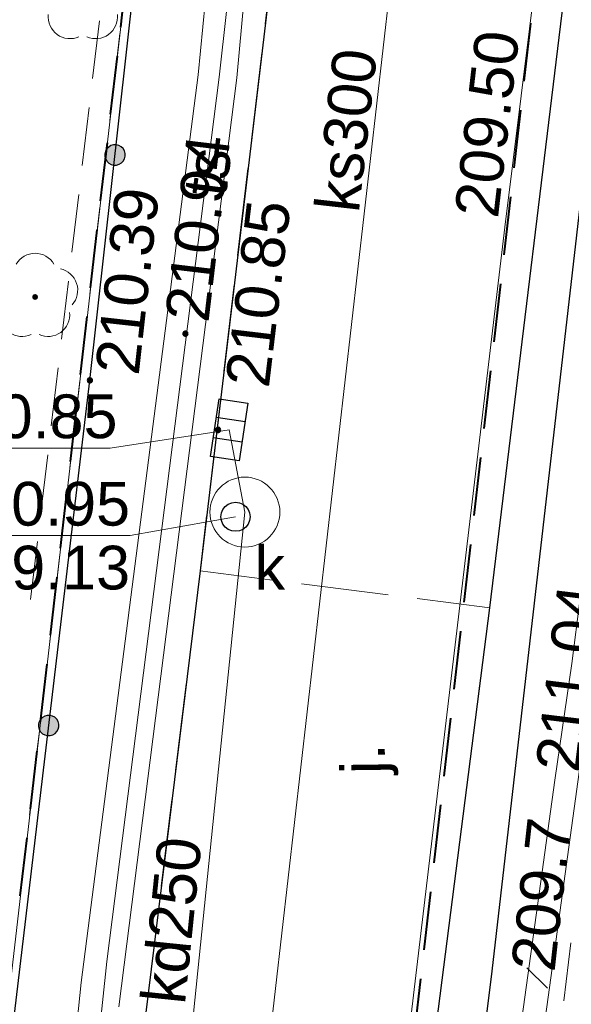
# Model space of a CAD drawing. Header units: metres. Extents: x 7419414 to 7419803, y 5549484 to 5549731.
# Tile 83 of 102: x 7419587 to 7419597, y 5549611 to 5549628. Entities that reach past the tile are written whole.
import ezdxf
from ezdxf.enums import TextEntityAlignment as Align

# ---------------------------------------------------------------- set-up
doc = ezdxf.new("R2010")
doc.units = ezdxf.units.M
doc.header["$MEASUREMENT"] = 0
doc.layers.get('0').update_dxf_attribs({"color": 250})
for name, color, linetype, lineweight in [('EGDE', 7, 'Continuous', 13), ('EGUG', 96, 'Continuous', 13), ('GUPPRZ_O', 7, 'Continuous', 13), ('LINIE ROZGRANICZAJĄCE MPZP', 212, 'Continuous', 0), ('OBOP02_01', 96, 'Continuous', 13), ('OTKC', 7, 'Continuous', 13), ('OTKJ', 7, 'Continuous', 13), ('OTKJ_O', 7, 'Continuous', 13), ('OTKK', 7, 'Continuous', 30), ('OTOO', 7, 'Continuous', 30), ('OTRK', 7, 'Continuous', 13), ('OTRS_O', 7, 'Continuous', 13), ('OTZT', 7, 'Continuous', 13), ('PTTL05', 18, 'Continuous', 13), ('SUCP', 212, 'Continuous', 13), ('SUEP', 1, 'Continuous', 13), ('SUKP', 36, 'Continuous', 13), ('SUKP_O', 36, 'Continuous', 13), ('SULO', 7, 'Continuous', 30), ('SUPK', 7, 'Continuous', 13), ('SUPW_O', 7, 'Continuous', 13), ('sutp', 250, 'Continuous', 0), ('SUTP_O', 30, 'Continuous', 13), ('SUWP', 5, 'Continuous', 13)]:
    doc.layers.add(name, color=color, linetype=linetype, lineweight=lineweight)
doc.styles.add('Arial', font='arial.ttf')

# ---------------------------------------------------------------- blocks, each defined once
blk = doc.blocks.new('OBOP02_01_1')
at = {"layer": 'OBOP02_01', "linetype": 'Continuous', "lineweight": 13}
h = blk.add_hatch(color=96, dxfattribs=at)
edge = h.paths.add_edge_path()
edge.add_arc((0, 0), 0.005, 0, 360)
at = {"layer": 'OBOP02_01', "color": 96, "linetype": 'Continuous', "lineweight": 13}
for centre, start, end in [((0, 0.0375), 30.1471, 149.8529), ((-0.0357, 0.0116), 102.1471, 221.8529), ((0.0357, 0.0116), 318.1471, 77.8529), ((-0.022, -0.0303), 174.1472, 293.8529), ((0.022, -0.0303), 246.1471, 5.8529)]:
    blk.add_arc(centre, 0.0375, start, end, dxfattribs=at)

msp = doc.modelspace()

# ---------------------------------------------------------------- hatches: boundary and pattern name
at = {"linetype": 'Continuous'}
for points in [[(7419588.893, 5549625.352), (7419588.848, 5549625.363), (7419588.808, 5549625.385), (7419588.775, 5549625.417), (7419588.752, 5549625.456), (7419588.739, 5549625.5), (7419588.738, 5549625.546), (7419588.749, 5549625.59), (7419588.771, 5549625.63), (7419588.803, 5549625.663), (7419588.842, 5549625.687), (7419588.886, 5549625.699), (7419588.932, 5549625.7), (7419588.976, 5549625.689), (7419589.016, 5549625.667), (7419589.049, 5549625.636), (7419589.072, 5549625.597), (7419589.085, 5549625.553), (7419589.086, 5549625.507), (7419589.075, 5549625.463), (7419589.053, 5549625.423), (7419589.021, 5549625.39), (7419588.982, 5549625.366), (7419588.938, 5549625.353)], [(7419588.893, 5549625.352), (7419588.848, 5549625.363), (7419588.808, 5549625.385), (7419588.775, 5549625.417), (7419588.752, 5549625.456), (7419588.739, 5549625.5), (7419588.738, 5549625.546), (7419588.749, 5549625.59), (7419588.771, 5549625.63), (7419588.803, 5549625.663), (7419588.842, 5549625.687), (7419588.886, 5549625.699), (7419588.932, 5549625.7), (7419588.976, 5549625.689), (7419589.016, 5549625.667), (7419589.049, 5549625.636), (7419589.072, 5549625.597), (7419589.085, 5549625.553), (7419589.086, 5549625.507), (7419589.075, 5549625.463), (7419589.053, 5549625.423), (7419589.021, 5549625.39), (7419588.982, 5549625.366), (7419588.938, 5549625.353)], [(7419590.12, 5549622.415), (7419590.108, 5549622.417), (7419590.097, 5549622.421), (7419590.088, 5549622.428), (7419590.081, 5549622.438), (7419590.077, 5549622.448), (7419590.075, 5549622.46), (7419590.077, 5549622.472), (7419590.081, 5549622.482), (7419590.088, 5549622.492), (7419590.097, 5549622.499), (7419590.108, 5549622.503), (7419590.12, 5549622.505), (7419590.132, 5549622.503), (7419590.142, 5549622.499), (7419590.152, 5549622.492), (7419590.159, 5549622.482), (7419590.163, 5549622.472), (7419590.165, 5549622.46), (7419590.163, 5549622.448), (7419590.159, 5549622.438), (7419590.152, 5549622.428), (7419590.142, 5549622.421), (7419590.132, 5549622.417)], [(7419588.48, 5549621.615), (7419588.468, 5549621.617), (7419588.457, 5549621.621), (7419588.448, 5549621.628), (7419588.441, 5549621.638), (7419588.437, 5549621.648), (7419588.435, 5549621.66), (7419588.437, 5549621.672), (7419588.441, 5549621.683), (7419588.448, 5549621.692), (7419588.457, 5549621.699), (7419588.468, 5549621.703), (7419588.48, 5549621.705), (7419588.492, 5549621.703), (7419588.503, 5549621.699), (7419588.512, 5549621.692), (7419588.519, 5549621.683), (7419588.523, 5549621.672), (7419588.525, 5549621.66), (7419588.523, 5549621.648), (7419588.519, 5549621.638), (7419588.512, 5549621.628), (7419588.503, 5549621.621), (7419588.492, 5549621.617)], [(7419590.68, 5549620.765), (7419590.668, 5549620.767), (7419590.657, 5549620.771), (7419590.648, 5549620.778), (7419590.641, 5549620.787), (7419590.637, 5549620.798), (7419590.635, 5549620.81), (7419590.637, 5549620.822), (7419590.641, 5549620.832), (7419590.648, 5549620.842), (7419590.657, 5549620.849), (7419590.668, 5549620.853), (7419590.68, 5549620.855), (7419590.692, 5549620.853), (7419590.702, 5549620.849), (7419590.712, 5549620.842), (7419590.719, 5549620.832), (7419590.723, 5549620.822), (7419590.725, 5549620.81), (7419590.723, 5549620.798), (7419590.719, 5549620.787), (7419590.712, 5549620.778), (7419590.702, 5549620.771), (7419590.692, 5549620.767)], [(7419587.753, 5549615.565), (7419587.709, 5549615.576), (7419587.669, 5549615.598), (7419587.636, 5549615.63), (7419587.613, 5549615.67), (7419587.601, 5549615.714), (7419587.6, 5549615.759), (7419587.611, 5549615.804), (7419587.634, 5549615.843), (7419587.666, 5549615.876), (7419587.705, 5549615.899), (7419587.749, 5549615.912), (7419587.795, 5549615.912), (7419587.839, 5549615.901), (7419587.879, 5549615.879), (7419587.912, 5549615.847), (7419587.935, 5549615.808), (7419587.947, 5549615.764), (7419587.948, 5549615.718), (7419587.936, 5549615.674), (7419587.914, 5549615.634), (7419587.882, 5549615.601), (7419587.843, 5549615.578), (7419587.799, 5549615.565)], [(7419587.753, 5549615.565), (7419587.709, 5549615.576), (7419587.669, 5549615.598), (7419587.636, 5549615.63), (7419587.613, 5549615.67), (7419587.601, 5549615.714), (7419587.6, 5549615.759), (7419587.611, 5549615.804), (7419587.634, 5549615.843), (7419587.666, 5549615.876), (7419587.705, 5549615.899), (7419587.749, 5549615.912), (7419587.795, 5549615.912), (7419587.839, 5549615.901), (7419587.879, 5549615.879), (7419587.912, 5549615.847), (7419587.935, 5549615.808), (7419587.947, 5549615.764), (7419587.948, 5549615.718), (7419587.936, 5549615.674), (7419587.914, 5549615.634), (7419587.882, 5549615.601), (7419587.843, 5549615.578), (7419587.799, 5549615.565)]]:
    msp.add_hatch(color=0, dxfattribs=at).paths.add_polyline_path(points)

# ---------------------------------------------------------------- linework, layer by layer
at = {"color": 0, "linetype": 'Continuous'}
for p, q in [((7419591.143, 5549620.946), (7419590.649, 5549621.02)), ((7419591.091, 5549620.6), (7419590.597, 5549620.674)), ((7419595.976, 5549611.584), (7419596.33, 5549611.23))]:
    msp.add_line(p, q, dxfattribs=at)
at = {"color": 0, "linetype": 'Continuous', "flags": 128}
for points in [[(7419588.893, 5549625.352), (7419588.938, 5549625.353), (7419588.982, 5549625.366), (7419589.021, 5549625.39), (7419589.053, 5549625.423), (7419589.075, 5549625.463), (7419589.086, 5549625.507), (7419589.085, 5549625.553), (7419589.072, 5549625.597), (7419589.049, 5549625.636), (7419589.016, 5549625.667), (7419588.976, 5549625.689), (7419588.932, 5549625.7), (7419588.886, 5549625.699), (7419588.842, 5549625.687), (7419588.803, 5549625.663), (7419588.771, 5549625.63), (7419588.749, 5549625.59), (7419588.738, 5549625.546), (7419588.739, 5549625.5), (7419588.752, 5549625.456), (7419588.775, 5549625.417), (7419588.808, 5549625.385), (7419588.848, 5549625.363), (7419588.893, 5549625.352)], [(7419588.893, 5549625.352), (7419588.938, 5549625.353), (7419588.982, 5549625.366), (7419589.021, 5549625.39), (7419589.053, 5549625.423), (7419589.075, 5549625.463), (7419589.086, 5549625.507), (7419589.085, 5549625.553), (7419589.072, 5549625.597), (7419589.049, 5549625.636), (7419589.016, 5549625.667), (7419588.976, 5549625.689), (7419588.932, 5549625.7), (7419588.886, 5549625.699), (7419588.842, 5549625.687), (7419588.803, 5549625.663), (7419588.771, 5549625.63), (7419588.749, 5549625.59), (7419588.738, 5549625.546), (7419588.739, 5549625.5), (7419588.752, 5549625.456), (7419588.775, 5549625.417), (7419588.808, 5549625.385), (7419588.848, 5549625.363), (7419588.893, 5549625.352)], [(7419590.075, 5549622.46), (7419590.077, 5549622.448), (7419590.081, 5549622.438), (7419590.088, 5549622.428), (7419590.097, 5549622.421), (7419590.108, 5549622.417), (7419590.12, 5549622.415), (7419590.132, 5549622.417), (7419590.142, 5549622.421), (7419590.152, 5549622.428), (7419590.159, 5549622.438), (7419590.163, 5549622.448), (7419590.165, 5549622.46), (7419590.163, 5549622.472), (7419590.159, 5549622.482), (7419590.152, 5549622.492), (7419590.142, 5549622.499), (7419590.132, 5549622.503), (7419590.12, 5549622.505), (7419590.108, 5549622.503), (7419590.097, 5549622.499), (7419590.088, 5549622.492), (7419590.081, 5549622.482), (7419590.077, 5549622.472), (7419590.075, 5549622.46)], [(7419588.435, 5549621.66), (7419588.437, 5549621.648), (7419588.441, 5549621.638), (7419588.448, 5549621.628), (7419588.457, 5549621.621), (7419588.468, 5549621.617), (7419588.48, 5549621.615), (7419588.492, 5549621.617), (7419588.503, 5549621.621), (7419588.512, 5549621.628), (7419588.519, 5549621.638), (7419588.523, 5549621.648), (7419588.525, 5549621.66), (7419588.523, 5549621.672), (7419588.519, 5549621.683), (7419588.512, 5549621.692), (7419588.503, 5549621.699), (7419588.492, 5549621.703), (7419588.48, 5549621.705), (7419588.468, 5549621.703), (7419588.457, 5549621.699), (7419588.448, 5549621.692), (7419588.441, 5549621.683), (7419588.437, 5549621.672), (7419588.435, 5549621.66)], [(7419591.191, 5549621.268), (7419591.043, 5549620.279), (7419590.549, 5549620.352), (7419590.697, 5549621.341), (7419591.191, 5549621.268)], [(7419590.635, 5549620.81), (7419590.637, 5549620.798), (7419590.641, 5549620.787), (7419590.648, 5549620.778), (7419590.657, 5549620.771), (7419590.668, 5549620.767), (7419590.68, 5549620.765), (7419590.692, 5549620.767), (7419590.702, 5549620.771), (7419590.712, 5549620.778), (7419590.719, 5549620.787), (7419590.723, 5549620.798), (7419590.725, 5549620.81), (7419590.723, 5549620.822), (7419590.719, 5549620.832), (7419590.712, 5549620.842), (7419590.702, 5549620.849), (7419590.692, 5549620.853), (7419590.68, 5549620.855), (7419590.668, 5549620.853), (7419590.657, 5549620.849), (7419590.648, 5549620.842), (7419590.641, 5549620.832), (7419590.637, 5549620.822), (7419590.635, 5549620.81)], [(7419590.98, 5549619.57), (7419591.045, 5549619.561), (7419591.105, 5549619.537), (7419591.157, 5549619.497), (7419591.197, 5549619.445), (7419591.221, 5549619.385), (7419591.23, 5549619.32), (7419591.221, 5549619.255), (7419591.197, 5549619.195), (7419591.157, 5549619.143), (7419591.105, 5549619.103), (7419591.045, 5549619.079), (7419590.98, 5549619.07), (7419590.915, 5549619.079), (7419590.855, 5549619.103), (7419590.803, 5549619.143), (7419590.763, 5549619.195), (7419590.739, 5549619.255), (7419590.73, 5549619.32), (7419590.739, 5549619.385), (7419590.763, 5549619.445), (7419590.803, 5549619.497), (7419590.855, 5549619.537), (7419590.915, 5549619.561), (7419590.98, 5549619.57)], [(7419587.753, 5549615.565), (7419587.799, 5549615.565), (7419587.843, 5549615.578), (7419587.882, 5549615.601), (7419587.914, 5549615.634), (7419587.936, 5549615.674), (7419587.948, 5549615.718), (7419587.947, 5549615.764), (7419587.935, 5549615.808), (7419587.912, 5549615.847), (7419587.879, 5549615.879), (7419587.839, 5549615.901), (7419587.795, 5549615.912), (7419587.749, 5549615.912), (7419587.705, 5549615.899), (7419587.666, 5549615.876), (7419587.634, 5549615.843), (7419587.611, 5549615.804), (7419587.6, 5549615.759), (7419587.601, 5549615.714), (7419587.613, 5549615.67), (7419587.636, 5549615.63), (7419587.669, 5549615.598), (7419587.709, 5549615.576), (7419587.753, 5549615.565)], [(7419587.753, 5549615.565), (7419587.799, 5549615.565), (7419587.843, 5549615.578), (7419587.882, 5549615.601), (7419587.914, 5549615.634), (7419587.936, 5549615.674), (7419587.948, 5549615.718), (7419587.947, 5549615.764), (7419587.935, 5549615.808), (7419587.912, 5549615.847), (7419587.879, 5549615.879), (7419587.839, 5549615.901), (7419587.795, 5549615.912), (7419587.749, 5549615.912), (7419587.705, 5549615.899), (7419587.666, 5549615.876), (7419587.634, 5549615.843), (7419587.611, 5549615.804), (7419587.6, 5549615.759), (7419587.601, 5549615.714), (7419587.613, 5549615.67), (7419587.636, 5549615.63), (7419587.669, 5549615.598), (7419587.709, 5549615.576), (7419587.753, 5549615.565)]]:
    msp.add_lwpolyline(points, close=True, dxfattribs=at)
at = {"layer": 'EGDE', "color": 250, "linetype": 'Continuous', "lineweight": 0, "flags": 128}
msp.add_lwpolyline([(7419622.322, 5549652.355), (7419619.85, 5549651.97), (7419609.52, 5549650.05), (7419603.9, 5549648.9), (7419591.23, 5549646.31), (7419590.93, 5549644.33), (7419584.48, 5549588.54), (7419614.422, 5549585.169)], dxfattribs=at)
msp.add_lwpolyline([(7419584.48, 5549588.54), (7419590.93, 5549644.33), (7419562.5, 5549640.55), (7419548.95, 5549525.8), (7419576.9, 5549524.47), (7419583.97, 5549584.15), (7419584.48, 5549588.54)], close=True, dxfattribs=at)
at = {"layer": 'EGUG', "color": 96, "linetype": 'Continuous', "lineweight": 13}
for p, q in [((7419588.94, 5549627.114), (7419588.997, 5549627.611)), ((7419588.997, 5549627.611), (7419588.94, 5549627.114)), ((7419588.825, 5549626.12), (7419588.882, 5549626.617)), ((7419588.882, 5549626.617), (7419588.825, 5549626.12)), ((7419588.71, 5549625.127), (7419588.767, 5549625.624)), ((7419588.767, 5549625.624), (7419588.71, 5549625.127)), ((7419588.595, 5549624.134), (7419588.652, 5549624.63)), ((7419588.652, 5549624.63), (7419588.595, 5549624.134)), ((7419588.48, 5549623.14), (7419588.538, 5549623.637)), ((7419588.538, 5549623.637), (7419588.48, 5549623.14)), ((7419588.365, 5549622.147), (7419588.423, 5549622.644)), ((7419588.423, 5549622.644), (7419588.365, 5549622.147)), ((7419588.251, 5549621.154), (7419588.308, 5549621.65)), ((7419588.308, 5549621.65), (7419588.251, 5549621.154)), ((7419588.136, 5549620.16), (7419588.193, 5549620.657)), ((7419588.193, 5549620.657), (7419588.136, 5549620.16)), ((7419588.021, 5549619.167), (7419588.078, 5549619.663)), ((7419588.078, 5549619.663), (7419588.021, 5549619.167)), ((7419587.906, 5549618.173), (7419587.963, 5549618.67)), ((7419587.963, 5549618.67), (7419587.906, 5549618.173)), ((7419587.791, 5549617.18), (7419587.849, 5549617.677)), ((7419587.849, 5549617.677), (7419587.791, 5549617.18)), ((7419587.676, 5549616.187), (7419587.734, 5549616.683)), ((7419587.734, 5549616.683), (7419587.676, 5549616.187)), ((7419587.561, 5549615.193), (7419587.619, 5549615.69)), ((7419587.619, 5549615.69), (7419587.561, 5549615.193)), ((7419587.447, 5549614.2), (7419587.504, 5549614.697)), ((7419587.504, 5549614.697), (7419587.447, 5549614.2)), ((7419587.332, 5549613.207), (7419587.389, 5549613.703)), ((7419587.389, 5549613.703), (7419587.332, 5549613.207))]:
    msp.add_line(p, q, dxfattribs=at)
at = {"layer": 'GUPPRZ_O', "color": 36, "linetype": 'Continuous', "lineweight": 13, "flags": 128}
for points in [[(7419590.87, 5549620.81), (7419588.83, 5549620.495), (7419585.75, 5549620.495)], [(7419590.98, 5549619.32), (7419589.17, 5549618.996), (7419586.09, 5549618.996)]]:
    msp.add_lwpolyline(points, dxfattribs=at)
at = {"layer": 'LINIE ROZGRANICZAJĄCE MPZP', "color": 212, "linetype": 'Continuous', "lineweight": 40}
for p, q in [((7419589.01, 5549627.72), (7419589.124, 5549628.713)), ((7419588.837, 5549626.229), (7419588.952, 5549627.223)), ((7419588.665, 5549624.739), (7419588.78, 5549625.733)), ((7419588.493, 5549623.249), (7419588.608, 5549624.243)), ((7419588.321, 5549621.759), (7419588.435, 5549622.753)), ((7419588.148, 5549620.269), (7419588.263, 5549621.263)), ((7419587.976, 5549618.779), (7419588.091, 5549619.773)), ((7419587.804, 5549617.289), (7419587.919, 5549618.282)), ((7419587.631, 5549615.799), (7419587.746, 5549616.792)), ((7419587.459, 5549614.309), (7419587.574, 5549615.302)), ((7419587.287, 5549612.819), (7419587.402, 5549613.812))]:
    msp.add_line(p, q, dxfattribs=at)
at = {"layer": 'LINIE ROZGRANICZAJĄCE MPZP', "color": 30, "linetype": 'Continuous', "lineweight": 40}
for p, q in [((7419595.933, 5549626.793), (7419596.048, 5549627.787)), ((7419595.762, 5549625.303), (7419595.876, 5549626.296)), ((7419595.59, 5549623.813), (7419595.704, 5549624.806)), ((7419595.418, 5549622.323), (7419595.533, 5549623.316)), ((7419595.247, 5549620.832), (7419595.361, 5549621.826)), ((7419595.075, 5549619.342), (7419595.189, 5549620.336)), ((7419594.903, 5549617.852), (7419595.018, 5549618.846)), ((7419594.732, 5549616.362), (7419594.846, 5549617.355)), ((7419594.56, 5549614.872), (7419594.674, 5549615.865)), ((7419594.388, 5549613.382), (7419594.503, 5549614.375)), ((7419594.217, 5549611.892), (7419594.331, 5549612.885)), ((7419594.045, 5549610.401), (7419594.159, 5549611.395))]:
    msp.add_line(p, q, dxfattribs=at)
at = {"layer": 'OTKC', "color": 250, "linetype": 'Continuous', "lineweight": 13}
for p, q in [((7419596.388, 5549626.376), (7419596.508, 5549627.368)), ((7419596.207, 5549624.887), (7419596.327, 5549625.879)), ((7419596.025, 5549623.398), (7419596.146, 5549624.39)), ((7419595.844, 5549621.908), (7419595.965, 5549622.901)), ((7419595.663, 5549620.419), (7419595.784, 5549621.412)), ((7419595.482, 5549618.93), (7419595.603, 5549619.923)), ((7419595.34, 5549617.76), (7419595.422, 5549618.434)), ((7419595.263, 5549617.16), (7419595.34, 5549617.76)), ((7419595.073, 5549615.673), (7419595.2, 5549616.665)), ((7419594.882, 5549614.185), (7419595.009, 5549615.177)), ((7419594.692, 5549612.697), (7419594.819, 5549613.689)), ((7419594.502, 5549611.209), (7419594.628, 5549612.201)), ((7419596.731, 5549612.008), (7419596.611, 5549611.015))]:
    msp.add_line(p, q, dxfattribs=at)
at = {"layer": 'OTKJ', "color": 250, "linetype": 'Continuous', "lineweight": 13}
for p, q in [((7419591.489, 5549627.774), (7419591.667, 5549629.264)), ((7419596.659, 5549628.609), (7419596.478, 5549627.12)), ((7419591.252, 5549625.788), (7419591.43, 5549627.278)), ((7419596.418, 5549626.624), (7419596.237, 5549625.135)), ((7419591.016, 5549623.803), (7419591.193, 5549625.292)), ((7419596.176, 5549624.638), (7419595.995, 5549623.149)), ((7419590.779, 5549621.817), (7419590.956, 5549623.306)), ((7419595.935, 5549622.653), (7419595.754, 5549621.164)), ((7419590.542, 5549619.831), (7419590.719, 5549621.32)), ((7419595.694, 5549620.668), (7419595.512, 5549619.179)), ((7419590.37, 5549618.39), (7419590.483, 5549619.334)), ((7419595.452, 5549618.682), (7419595.34, 5549617.76)), ((7419590.193, 5549616.951), (7419590.37, 5549618.39)), ((7419590.37, 5549618.39), (7419591.615, 5549618.232)), ((7419591.615, 5549618.232), (7419590.37, 5549618.39)), ((7419592.111, 5549618.169), (7419593.599, 5549617.981)), ((7419593.599, 5549617.981), (7419592.111, 5549618.169)), ((7419594.095, 5549617.918), (7419595.34, 5549617.76)), ((7419595.34, 5549617.76), (7419594.095, 5549617.918)), ((7419595.34, 5549617.76), (7419595.232, 5549616.913)), ((7419589.949, 5549614.966), (7419590.132, 5549616.455)), ((7419595.168, 5549616.417), (7419594.978, 5549614.929)), ((7419589.705, 5549612.981), (7419589.888, 5549614.47)), ((7419594.914, 5549614.433), (7419594.724, 5549612.945)), ((7419589.461, 5549610.996), (7419589.644, 5549612.485)), ((7419594.66, 5549612.449), (7419594.47, 5549610.961))]:
    msp.add_line(p, q, dxfattribs=at)
at = {"layer": 'OTKK', "color": 250, "linetype": 'Continuous', "lineweight": 30, "flags": 128}
msp.add_lwpolyline([(7419614.418, 5549585.138), (7419604.04, 5549586.24), (7419600.47, 5549586.59), (7419598.91, 5549586.85), (7419595.55, 5549587.79, -0.32228), (7419592.39, 5549593.53), (7419592.73, 5549596.58), (7419593.79, 5549605.65), (7419595.34, 5549617.76), (7419598.28, 5549641.94), (7419598.23, 5549645.09), (7419597.82, 5549647.26), (7419597.57, 5549647.87), (7419596.94, 5549649.46), (7419596.72, 5549649.9), (7419596.07, 5549650.85), (7419596.08, 5549654.68)], format="xyb", dxfattribs=at)
msp.add_lwpolyline([(7419588.43, 5549648.63), (7419591.66, 5549647.37), (7419592.56, 5549647.06), (7419592.84, 5549646.32), (7419593.25, 5549644.6), (7419593.26, 5549642.62), (7419590.37, 5549618.39), (7419587.76, 5549597.15)], dxfattribs=at)
at = {"layer": 'OTOO', "color": 250, "linetype": 'Continuous', "lineweight": 30, "flags": 128}
msp.add_lwpolyline([(7419577.24, 5549524.39), (7419579.86, 5549547.34), (7419581.94, 5549565.5), (7419583.97, 5549583.38), (7419586.18, 5549602.37), (7419588.48, 5549621.66), (7419591.01, 5549644.3)], dxfattribs=at)
at = {"layer": 'OTRK', "color": 250, "linetype": 'Continuous', "lineweight": 13}
msp.add_line((7419596.611, 5549611.015), (7419596.731, 5549612.008), dxfattribs=at)
at = {"layer": 'OTZT', "color": 250, "linetype": 'Continuous', "lineweight": 13}
msp.add_line((7419596.611, 5549611.015), (7419596.731, 5549612.008), dxfattribs=at)
at = {"layer": 'PTTL05', "color": 250, "linetype": 'Continuous', "lineweight": 13}
for p, q in [((7419588.526, 5549626.837), (7419588.644, 5549627.83)), ((7419588.349, 5549625.348), (7419588.467, 5549626.341)), ((7419588.171, 5549623.858), (7419588.289, 5549624.851)), ((7419587.994, 5549622.369), (7419588.112, 5549623.362)), ((7419587.817, 5549620.879), (7419587.935, 5549621.872)), ((7419587.639, 5549619.39), (7419587.757, 5549620.383)), ((7419587.462, 5549617.9), (7419587.58, 5549618.893))]:
    msp.add_line(p, q, dxfattribs=at)
at = {"layer": 'SUCP', "color": 212, "linetype": 'Continuous', "lineweight": 13, "flags": 128}
for points in [[(7419591.54, 5549575.45), (7419592.36, 5549575.37), (7419594.66, 5549575.14), (7419596.26, 5549587.13), (7419596.62, 5549590.42), (7419593.53, 5549590.8), (7419594.82, 5549602.97), (7419596.46, 5549614.8), (7419596.75, 5549616.8), (7419597.75, 5549624.65), (7419598.03, 5549626.82), (7419599.57, 5549638.73), (7419599.85, 5549640.5), (7419600.02, 5549641.29)], [(7419591.77, 5549574.99), (7419592.46, 5549574.91), (7419595.03, 5549574.64), (7419596.74, 5549586.66), (7419597.26, 5549590.86), (7419594, 5549591.28), (7419595.28, 5549603.36), (7419596.92, 5549615.27), (7419597.18, 5549616.78), (7419598.17, 5549625.45), (7419598.4, 5549627.16), (7419599.97, 5549639.2), (7419600.2, 5549640.36), (7419600.37, 5549641.19)]]:
    msp.add_lwpolyline(points, dxfattribs=at)
at = {"layer": 'SUEP', "color": 1, "linetype": 'Continuous', "lineweight": 13, "flags": 128}
for points in [[(7419597.35, 5549670.73), (7419598.96, 5549657.74), (7419599.612, 5549648.266), (7419595.385, 5549611.526), (7419594.311, 5549602.955), (7419593.506, 5549595.641), (7419593.228, 5549592.295), (7419595.946, 5549591.469), (7419597.378, 5549591.147), (7419597.438, 5549589.735), (7419596.35, 5549579.512), (7419595.16, 5549564.81), (7419594.94, 5549562.72), (7419597.75, 5549562), (7419597.72, 5549561.45)], [(7419586.83, 5549596.8), (7419588.33, 5549611.33), (7419590.34, 5549626.9), (7419591.38, 5549637.61), (7419591.81, 5549639.33), (7419592.78, 5549640.5), (7419601.52, 5549644.79), (7419606.23, 5549646.49), (7419608.22, 5549647.67), (7419609.73, 5549650.21), (7419610.73, 5549652.83), (7419612.31, 5549658.36), (7419612.97, 5549659.15), (7419613.88, 5549659.75), (7419617.58, 5549660.66), (7419623.394, 5549661.473)], [(7419588.98, 5549610.91), (7419591, 5549626.85), (7419591.98, 5549637.48), (7419592.35, 5549638.9), (7419593.13, 5549639.8), (7419601.73, 5549644.08), (7419606.46, 5549645.52), (7419608.7, 5549647.13), (7419610.29, 5549649.53), (7419611.57, 5549652.68), (7419612.93, 5549658.03), (7419613.53, 5549658.68), (7419614.3, 5549659.19), (7419617.95, 5549660.02), (7419623.311, 5549660.768)]]:
    msp.add_lwpolyline(points, dxfattribs=at)
at = {"layer": 'SUKP', "color": 36, "linetype": 'Continuous', "lineweight": 13}
for p, q in [((7419591.14, 5549619.4), (7419590.87, 5549620.81)), ((7419588.8, 5549596.56), (7419591.14, 5549619.4))]:
    msp.add_line(p, q, dxfattribs=at)
at = {"layer": 'SUKP', "color": 36, "linetype": 'Continuous', "lineweight": 13, "flags": 128}
msp.add_lwpolyline([(7419595.14, 5549641.61), (7419591.12, 5549606.48), (7419589.55, 5549593.48)], dxfattribs=at)
at = {"layer": 'SULO', "color": 250, "linetype": 'Continuous', "lineweight": 30, "flags": 128}
msp.add_lwpolyline([(7419595.946, 5549591.469), (7419593.228, 5549592.295), (7419593.506, 5549595.641), (7419594.311, 5549602.955), (7419595.385, 5549611.526), (7419599.612, 5549648.266)], dxfattribs=at)
at = {"layer": 'SUPK', "color": 36, "linetype": 'Continuous', "lineweight": 13, "flags": 128}
msp.add_lwpolyline([(7419591.14, 5549618.8, -1), (7419591.14, 5549620, -1), (7419591.14, 5549618.8)], format="xyb", dxfattribs=at)
at = {"layer": 'sutp', "color": 30, "linetype": 'Continuous', "lineweight": 13, "flags": 128}
msp.add_lwpolyline([(7419623.354, 5549661.133), (7419617.48, 5549660.33), (7419614.14, 5549659.5), (7419612.59, 5549658.16), (7419611.21, 5549652.74), (7419610.01, 5549649.76), (7419608.52, 5549647.43), (7419606.48, 5549646.06), (7419601.54, 5549644.31), (7419593.02, 5549640.23), (7419592.05, 5549638.95), (7419590.7, 5549626.86), (7419588.77, 5549611.69), (7419587.23, 5549597.13), (7419586.7, 5549592.96), (7419586.37, 5549587.83), (7419586.93, 5549585.99), (7419589.09, 5549584.51), (7419595.52, 5549580.73), (7419599.16, 5549578.09), (7419600.51, 5549575.14), (7419599.84, 5549572.01), (7419592.98, 5549565.91), (7419591.77, 5549565.02)], dxfattribs=at)
at = {"layer": 'SUWP', "color": 5, "linetype": 'Continuous', "lineweight": 13, "flags": 128}
msp.add_lwpolyline([(7419597.28, 5549637.81), (7419595.6, 5549624.29), (7419590.52, 5549581.59), (7419584.33, 5549576.71), (7419583.88, 5549572.68)], dxfattribs=at)

# ---------------------------------------------------------------- block references
at = {"layer": 'OBOP02_01', "color": 96, "linetype": 'Continuous', "lineweight": 13, "xscale": 10, "yscale": 10, "zscale": 10}
for p in [(7419588.36, 5549628.2), (7419587.54, 5549623.09)]:
    msp.add_blockref('OBOP02_01_1', p, dxfattribs=at)

# ---------------------------------------------------------------- texts
at = {"layer": 'GUPPRZ_O', "color": 5, "linetype": 'Continuous', "lineweight": 0, "style": 'Arial'}
msp.add_text('209.50', height=0.75, rotation=83.349, dxfattribs=at).set_placement((7419595.48, 5549624.424))
at = {"layer": 'GUPPRZ_O', "color": 36, "linetype": 'Continuous', "lineweight": 0, "style": 'Arial'}
msp.add_text('210.85', height=0.75, dxfattribs=at).set_placement((7419585.75, 5549620.668))
for s, p in [('210.95', (7419589.17, 5549619.168)), ('209.13', (7419589.17, 5549618.073))]:
    msp.add_text(s, height=0.75, dxfattribs=at).set_placement(p, align=Align.RIGHT)
at = {"layer": 'GUPPRZ_O', "color": 1, "linetype": 'Continuous', "lineweight": 0, "style": 'Arial'}
msp.add_text('209.7', height=0.75, rotation=83.647, dxfattribs=at).set_placement((7419596.451, 5549611.495))
at = {"layer": 'OTKJ_O', "color": 250, "linetype": 'Continuous', "lineweight": 0, "style": 'Arial'}
msp.add_text('j.', height=0.75, rotation=90.754, dxfattribs=at).set_placement((7419593.546, 5549614.909))
at = {"layer": 'OTRS_O', "color": 250, "linetype": 'Continuous', "lineweight": 0, "style": 'Arial'}
for s, rotation, p in [('210.94', 83.1983, (7419590.513, 5549622.637)), ('210.39', 83.6237, (7419589.316, 5549621.73)), ('210.85', 83.1983, (7419591.549, 5549621.514)), ('211.04', 83.0957, (7419596.869, 5549614.914))]:
    msp.add_text(s, height=0.75, rotation=rotation, dxfattribs=at).set_placement(p)
at = {"layer": 'SUKP_O', "color": 36, "linetype": 'Continuous', "lineweight": 0, "style": 'Arial'}
for s, rotation, p in [('ks300', 83.4719, (7419593.252, 5549625.908)), ('kd250', 84.15, (7419590.255, 5549612.357))]:
    msp.add_text(s, height=0.75, rotation=rotation, dxfattribs=at).set_placement(p, align=Align.CENTER)
at = {"layer": 'SUPW_O', "color": 250, "linetype": 'Continuous', "lineweight": 0, "style": 'Arial'}
msp.add_text('k', height=0.75, dxfattribs=at).set_placement((7419591.829, 5549618.07), align=Align.RIGHT)
at = {"layer": 'SUTP_O', "color": 30, "linetype": 'Continuous', "lineweight": 0, "style": 'Arial'}
msp.add_text('ts', height=0.75, rotation=82.749, dxfattribs=at).set_placement((7419590.81, 5549624.79))

doc.saveas('drawing.dxf')
